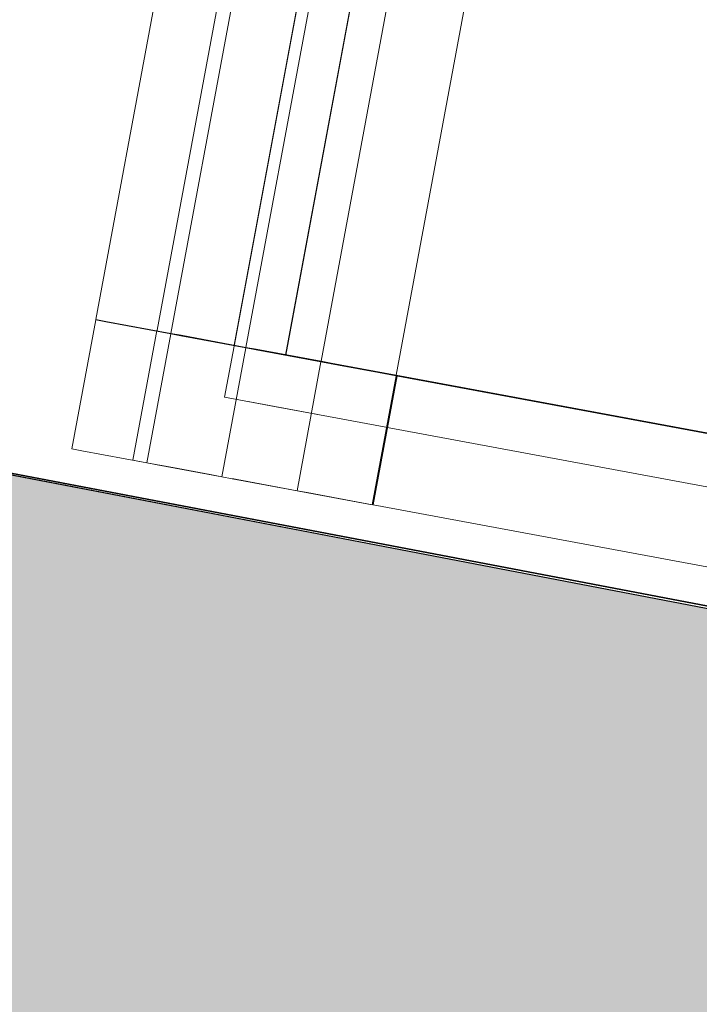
# Model space of a CAD drawing. Header units: metres. Extents: x 0 to 60282398, y -11592309 to 5708004.
# Tile 28 of 136: x 32353338.38 to 32353341.23, y 5707906.04 to 5707910.17. Entities that reach past the tile are written whole.
import ezdxf

# ---------------------------------------------------------------- set-up
doc = ezdxf.new("R2010")
doc.units = ezdxf.units.M
doc.header["$LTSCALE"] = 0.75
doc.set_wipeout_variables(frame=1)
doc.layers.get('0').update_dxf_attribs({"linetype": 'CONTINUOUS'})
doc.layers.add('10414946$0$ST-LIN-Gehweg', color=2, linetype='CONTINUOUS')
doc.layers.add('10414947$0$ST-Gehweg-Sol', color=7, linetype='CONTINUOUS', lineweight=0, true_color=0xffd7a8)
for name, color, linetype, lineweight in [('10417023$0$#9_002_GES I Übersicht Erdgeschoss_1_101_Wand Aussen.A', 7, 'CONTINUOUS', 25), ('10417023$0$#9_002_GES I Übersicht Erdgeschoss_1_201_Aussenwandbekleidung.A', 7, 'CONTINUOUS', 25), ('10417023$0$#9_002_GES I Übersicht Erdgeschoss_1_701_Grundstücksgrenze.A', 7, 'CONTINUOUS', 25), ('10417023$0$#9_002_GES I Übersicht Erdgeschoss_1_Neubau_101_Wand Aussen.A', 7, 'CONTINUOUS', 25), ('10417023$0$#9_002_GES I Übersicht Erdgeschoss_1_Neubau_104_Decken.A', 7, 'CONTINUOUS', 25), ('10417023$0$#9_002_GES I Übersicht Erdgeschoss_1_Neubau_201_Aussenwandbekleidu', 7, 'CONTINUOUS', 25), ('10417023$0$#9_002_GES I Übersicht Erdgeschoss_1_Neubau_210_Wärmedämmung', 7, 'CONTINUOUS', 25), ('10417023$0$Keine', 7, 'CONTINUOUS', 13)]:
    doc.layers.add(name, color=color, linetype=linetype, lineweight=lineweight)

# ---------------------------------------------------------------- blocks, each defined once
blk = doc.blocks.new('10414947')
at = {"layer": '10414947$0$ST-Gehweg-Sol'}
h = blk.add_hatch(color=256, dxfattribs=at)
h.dxf.hatch_style = 1
edge = h.paths.add_edge_path()
edge.add_arc((32353333.9729, 5707909.898), 4.0054, 167.5224, 259.0333, ccw=False)
edge.add_line((32353330.0621, 5707910.7634), (32353330.0899, 5707910.916))
edge.add_line((32353330.0899, 5707910.916), (32353331.7007, 5707910.6491))
edge.add_line((32353331.7007, 5707910.6491), (32353335.025, 5707908.9036))
edge.add_line((32353335.025, 5707908.9036), (32353407.1521, 5707895.0335))
edge.add_line((32353407.1521, 5707895.0335), (32353413.706, 5707897.3373))
edge.add_line((32353413.706, 5707897.3373), (32353497.1758, 5707881.2861))
edge.add_line((32353497.1758, 5707881.2861), (32353499.7041, 5707880.1889))
edge.add_line((32353499.7041, 5707880.1889), (32353502.9388, 5707877.8358))
edge.add_line((32353502.9388, 5707877.8358), (32353505.4671, 5707876.7385))
edge.add_line((32353505.4671, 5707876.7385), (32353517.0053, 5707874.5197))
edge.add_line((32353517.0053, 5707874.5197), (32353517.7645, 5707870.5922))
edge.add_line((32353517.7645, 5707870.5922), (32353512.2657, 5707871.6461))
edge.add_line((32353512.2657, 5707871.6461), (32353512.6731, 5707873.7718))
edge.add_line((32353512.6731, 5707873.7718), (32353508.2601, 5707874.6528))
edge.add_line((32353508.2601, 5707874.6528), (32353507.8462, 5707872.4932))
edge.add_line((32353507.8462, 5707872.4932), (32353503.3025, 5707873.3641))
edge.add_arc((32353488.0871, 5707793.98), 80.8292, 79.149785, 81.994653)
edge.add_line((32353499.3438, 5707874.0215), (32353499.7679, 5707876.2342))
edge.add_line((32353499.7679, 5707876.2342), (32353495.8394, 5707876.9872))
edge.add_line((32353495.8394, 5707876.9872), (32353495.3715, 5707874.546))
edge.add_line((32353495.3715, 5707874.546), (32353488.2676, 5707875.4902))
edge.add_line((32353488.2676, 5707875.4902), (32353488.8147, 5707878.3447))
edge.add_line((32353488.8147, 5707878.3447), (32353475.5673, 5707880.8838))
edge.add_line((32353475.5673, 5707880.8838), (32353475.0071, 5707877.9613))
edge.add_line((32353475.0071, 5707877.9613), (32353470.5945, 5707878.8071))
edge.add_line((32353470.5945, 5707878.8071), (32353471.1546, 5707881.7295))
edge.add_line((32353471.1546, 5707881.7295), (32353468.2083, 5707882.2943))
edge.add_line((32353468.2083, 5707882.2943), (32353467.6481, 5707879.3718))
edge.add_line((32353467.6481, 5707879.3718), (32353462.6092, 5707880.3376))
edge.add_line((32353462.6092, 5707880.3376), (32353463.1694, 5707883.2601))
edge.add_line((32353463.1694, 5707883.2601), (32353460.223, 5707883.8248))
edge.add_line((32353460.223, 5707883.8248), (32353459.6662, 5707880.9199))
edge.add_arc((32353463.5246, 5707896.9693), 16.5066, 250.35219, 256.48246, ccw=False)
edge.add_line((32353457.9744, 5707881.4237), (32353455.6144, 5707882.2663))
edge.add_line((32353455.6144, 5707882.2663), (32353456.0704, 5707884.6456))
edge.add_line((32353456.0704, 5707884.6456), (32353452.1419, 5707885.3985))
edge.add_line((32353452.1419, 5707885.3985), (32353451.7644, 5707883.4345))
edge.add_line((32353451.7644, 5707883.4345), (32353446.2078, 5707884.4995))
edge.add_line((32353446.2078, 5707884.4995), (32353446.5843, 5707886.4638))
edge.add_line((32353446.5843, 5707886.4638), (32353443.6379, 5707887.0285))
edge.add_line((32353443.6379, 5707887.0285), (32353443.2615, 5707885.0643))
edge.add_line((32353443.2615, 5707885.0643), (32353438.6633, 5707885.9456))
edge.add_line((32353438.6633, 5707885.9456), (32353439.0398, 5707887.9098))
edge.add_line((32353439.0398, 5707887.9098), (32353436.0935, 5707888.4746))
edge.add_line((32353436.0935, 5707888.4746), (32353435.717, 5707886.5103))
edge.add_line((32353435.717, 5707886.5103), (32353430.1592, 5707887.5727))
edge.add_line((32353430.1592, 5707887.5727), (32353430.5352, 5707889.5399))
edge.add_line((32353430.5352, 5707889.5399), (32353426.6068, 5707890.2929))
edge.add_line((32353426.6068, 5707890.2929), (32353426.1507, 5707887.9135))
edge.add_line((32353426.1507, 5707887.9135), (32353423.6464, 5707888.0034))
edge.add_arc((32353424.2382, 5707904.5009), 16.5081, 259.14966, 267.94583, ccw=False)
edge.add_line((32353421.1306, 5707888.2879), (32353363.3653, 5707899.3598))
edge.add_arc((32353408.4821, 5708134.7467), 239.6717, 256.456366, 259.149662, ccw=False)
edge.add_arc((32353274.6736, 5707595.4293), 316.0071, 75.769712, 78.90029)
edge.add_line((32353335.5103, 5707905.525), (32353333.2109, 5707905.9658))
at = {"layer": '10414947$0$ST-Gehweg-Sol', "flags": 128}
blk.add_lwpolyline([(32353439.0398, 5707887.9098), (32353436.0935, 5707888.4746), (32353435.717, 5707886.5103), (32353430.1592, 5707887.5727), (32353430.5352, 5707889.5399), (32353426.6068, 5707890.2929), (32353426.1507, 5707887.9135), (32353423.6464, 5707888.0034, -0.038399), (32353421.1306, 5707888.2879), (32353363.3653, 5707899.3598, -0.011752), (32353352.3544, 5707901.7399, 0.013661), (32353335.5103, 5707905.525), (32353333.2109, 5707905.9658, -0.421959), (32353330.0621, 5707910.7634), (32353330.0899, 5707910.916), (32353331.7007, 5707910.6491), (32353335.025, 5707908.9036), (32353407.1521, 5707895.0335), (32353413.706, 5707897.3373), (32353497.1758, 5707881.2861)], format="xyb", dxfattribs=at)
blk = doc.blocks.new('10414946')
at = {"layer": '10414946$0$ST-LIN-Gehweg', "flags": 128}
blk.add_lwpolyline([(32353335.025, 5707908.9036), (32353357.2197, 5707904.6355), (32353357.2197, 5707904.6355), (32353370.4879, 5707902.0841), (32353370.4879, 5707902.0841), (32353407.1521, 5707895.0335), (32353407.1521, 5707895.0335), (32353410.4291, 5707896.1854), (32353410.4291, 5707896.1854), (32353413.706, 5707897.3373), (32353413.706, 5707897.3373), (32353481.4336, 5707884.3133), (32353481.4336, 5707884.3133), (32353497.1758, 5707881.2861), (32353497.1758, 5707881.2861, -0.110177), (32353499.7041, 5707880.1889), (32353499.7041, 5707880.1889), (32353502.9388, 5707877.8358), (32353502.9388, 5707877.8358, 0.110177), (32353505.4671, 5707876.7385), (32353505.4671, 5707876.7385), (32353513.1978, 5707875.2519), (32353513.1978, 5707875.2519), (32353517.0053, 5707874.5197)], format="xyb", dxfattribs=at)
blk = doc.blocks.new('10417023$0$#9_MKO_LP5_ARC_GES_UP_00_002_P_G_modell (3D)')
at = {"color": 1, "linetype": 'Continuous', "lineweight": 5, "true_color": 0xff0000}
for points, layer in [([(-32353502.1539, -5707813.2796), (-32353503.4339, -5707813.2796), (-32353503.4339, -5707813.4298), (-32353502.1539, -5707813.4298)], '10417023$0$#9_002_GES I Übersicht Erdgeschoss_1_201_Aussenwandbekleidung.A'), ([(-32353502.154, -5707812.8776), (-32353502.1539, -5707809.3646), (-32353502.4309, -5707809.3646), (-32353502.4309, -5707812.8776)], '10417023$0$#9_002_GES I Übersicht Erdgeschoss_1_Neubau_201_Aussenwandbekleidu')]:
    blk.add_wipeout(points, dxfattribs=at).dxf.layer = layer
at = {"layer": '10417023$0$#9_002_GES I Übersicht Erdgeschoss_1_201_Aussenwandbekleidung.A', "color": 1, "linetype": 'Continuous', "lineweight": 13, "true_color": 0xff0000}
for p, q in [((-32353502.1539, -5707813.2796), (-32353503.4339, -5707813.2796)), ((-32353503.4339, -5707813.2796), (-32353503.4339, -5707813.4298)), ((-32353502.1539, -5707813.4298), (-32353502.1539, -5707813.2796)), ((-32353503.4339, -5707813.4298), (-32353502.1539, -5707813.4298))]:
    blk.add_line(p, q, dxfattribs=at)
at = {"layer": '10417023$0$#9_002_GES I Übersicht Erdgeschoss_1_Neubau_201_Aussenwandbekleidu', "color": 1, "linetype": 'Continuous', "lineweight": 13, "true_color": 0xff0000}
for p, q in [((-32353502.154, -5707812.8776), (-32353502.1539, -5707809.3646)), ((-32353502.1539, -5707812.8776), (-32353502.1539, -5707809.3646)), ((-32353502.1539, -5707809.3646), (-32353502.1539, -5707812.8776)), ((-32353499.4215, -5707812.8776), (-32353502.1539, -5707812.8776))]:
    blk.add_line(p, q, dxfattribs=at)
at = {"color": 1, "linetype": 'Continuous', "lineweight": 5, "true_color": 0xff0000}
blk.add_wipeout([(-32353502.4309, -5707812.8776), (-32353502.4309, -5707809.3646), (-32353502.4739, -5707809.3646), (-32353502.474, -5707812.8776)], dxfattribs=at).dxf.layer = '10417023$0$#9_002_GES I Übersicht Erdgeschoss_1_Neubau_201_Aussenwandbekleidu'
at = {"layer": '10417023$0$#9_002_GES I Übersicht Erdgeschoss_1_Neubau_201_Aussenwandbekleidu', "color": 1, "linetype": 'Continuous', "lineweight": 13, "true_color": 0xff0000}
blk.add_line((-32353502.154, -5707812.8776), (-32353502.4309, -5707812.8776), dxfattribs=at)
at = {"color": 1, "linetype": 'Continuous', "lineweight": 5, "true_color": 0xff0000}
blk.add_wipeout([(-32353502.474, -5707812.8776), (-32353502.4739, -5707809.3646), (-32353502.7509, -5707809.3646), (-32353502.7509, -5707812.8776)], dxfattribs=at).dxf.layer = '10417023$0$#9_002_GES I Übersicht Erdgeschoss_1_Neubau_201_Aussenwandbekleidu'
at = {"layer": '10417023$0$#9_002_GES I Übersicht Erdgeschoss_1_Neubau_201_Aussenwandbekleidu', "color": 1, "linetype": 'Continuous', "lineweight": 13, "true_color": 0xff0000}
for p, q in [((-32353502.474, -5707812.8776), (-32353502.4739, -5707809.3646)), ((-32353502.4309, -5707812.8776), (-32353502.474, -5707812.8776))]:
    blk.add_line(p, q, dxfattribs=at)
at = {"layer": '10417023$0$#9_002_GES I Übersicht Erdgeschoss_1_Neubau_210_Wärmedämmung', "color": 1, "linetype": 'Continuous', "lineweight": 13, "true_color": 0xff0000, "flags": 128}
blk.add_lwpolyline([(-32353502.6244, -5707812.8796), (-32353499.0893, -5707812.8796), (-32353499.0893, -5707809.0045), (-32353502.6244, -5707809.0045)], close=True, dxfattribs=at)
at = {"color": 1, "linetype": 'Continuous', "lineweight": 5, "true_color": 0xff0000}
blk.add_wipeout([(-32353502.7509, -5707812.8776), (-32353502.7509, -5707809.3646), (-32353502.7939, -5707809.3646), (-32353502.794, -5707812.8776)], dxfattribs=at).dxf.layer = '10417023$0$#9_002_GES I Übersicht Erdgeschoss_1_Neubau_201_Aussenwandbekleidu'
at = {"layer": '10417023$0$#9_002_GES I Übersicht Erdgeschoss_1_Neubau_201_Aussenwandbekleidu', "color": 1, "linetype": 'Continuous', "lineweight": 13, "true_color": 0xff0000}
blk.add_line((-32353502.474, -5707812.8776), (-32353502.7509, -5707812.8776), dxfattribs=at)
at = {"color": 1, "linetype": 'Continuous', "lineweight": 5, "true_color": 0xff0000}
blk.add_wipeout([(-32353502.794, -5707812.8776), (-32353502.7939, -5707809.3646), (-32353503.0709, -5707809.3646), (-32353503.0709, -5707812.8776)], dxfattribs=at).dxf.layer = '10417023$0$#9_002_GES I Übersicht Erdgeschoss_1_Neubau_201_Aussenwandbekleidu'
at = {"layer": '10417023$0$#9_002_GES I Übersicht Erdgeschoss_1_Neubau_104_Decken.A', "color": 1, "linetype": 'Continuous', "lineweight": 13, "true_color": 0xff0000, "flags": 128}
blk.add_lwpolyline([(-32353498.2242, -5707790.5595), (-32353502.8438, -5707790.5595), (-32353502.8438, -5707813.0996), (-32353495.4744, -5707813.0996), (-32353495.4744, -5707809.0546), (-32353482.8411, -5707809.0546), (-32353482.8436, -5707813.0996), (-32353472.6242, -5707813.0996), (-32353472.6242, -5707811.2596), (-32353472.6242, -5707806.9796), (-32353469.0038, -5707806.9796), (-32353469.0038, -5707790.5595)], close=True, dxfattribs=at)
at = {"layer": '10417023$0$#9_002_GES I Übersicht Erdgeschoss_1_Neubau_201_Aussenwandbekleidu', "color": 1, "linetype": 'Continuous', "lineweight": 13, "true_color": 0xff0000}
for p, q in [((-32353502.794, -5707812.8776), (-32353502.7939, -5707809.3646)), ((-32353502.7509, -5707812.8776), (-32353502.794, -5707812.8776))]:
    blk.add_line(p, q, dxfattribs=at)
at = {"color": 1, "linetype": 'Continuous', "lineweight": 5, "true_color": 0xff0000}
blk.add_wipeout([(-32353503.0709, -5707812.8776), (-32353503.0709, -5707809.3646), (-32353503.1139, -5707809.3646), (-32353503.114, -5707812.8776)], dxfattribs=at).dxf.layer = '10417023$0$#9_002_GES I Übersicht Erdgeschoss_1_Neubau_201_Aussenwandbekleidu'
at = {"layer": '10417023$0$#9_002_GES I Übersicht Erdgeschoss_1_Neubau_201_Aussenwandbekleidu', "color": 1, "linetype": 'Continuous', "lineweight": 13, "true_color": 0xff0000}
blk.add_line((-32353502.794, -5707812.8776), (-32353503.0709, -5707812.8776), dxfattribs=at)
at = {"color": 1, "linetype": 'Continuous', "lineweight": 5, "true_color": 0xff0000}
for points in [[(-32353503.114, -5707812.8776), (-32353503.1139, -5707809.3646), (-32353503.3909, -5707809.3646), (-32353503.3909, -5707812.8776)], [(-32353502.1539, -5707813.4298), (-32353502.1539, -5707812.8795), (-32353502.4308, -5707812.8795), (-32353502.4308, -5707813.4298)]]:
    blk.add_wipeout(points, dxfattribs=at).dxf.layer = '10417023$0$#9_002_GES I Übersicht Erdgeschoss_1_Neubau_201_Aussenwandbekleidu'
at = {"layer": '10417023$0$#9_002_GES I Übersicht Erdgeschoss_1_Neubau_201_Aussenwandbekleidu', "color": 1, "linetype": 'Continuous', "lineweight": 13, "true_color": 0xff0000}
for p, q in [((-32353503.114, -5707812.8776), (-32353503.1139, -5707809.3646)), ((-32353503.0709, -5707812.8776), (-32353503.114, -5707812.8776)), ((-32353502.1539, -5707813.4298), (-32353502.1539, -5707812.8795))]:
    blk.add_line(p, q, dxfattribs=at)
at = {"color": 1, "linetype": 'Continuous', "lineweight": 5, "true_color": 0xff0000}
for points in [[(-32353503.3909, -5707812.8776), (-32353503.3909, -5707809.3646), (-32353503.4339, -5707809.3646), (-32353503.434, -5707812.8776)], [(-32353502.4308, -5707813.4298), (-32353502.4308, -5707812.8795), (-32353502.4739, -5707812.8795), (-32353502.4739, -5707813.4298)]]:
    blk.add_wipeout(points, dxfattribs=at).dxf.layer = '10417023$0$#9_002_GES I Übersicht Erdgeschoss_1_Neubau_201_Aussenwandbekleidu'
at = {"layer": '10417023$0$#9_002_GES I Übersicht Erdgeschoss_1_Neubau_201_Aussenwandbekleidu', "color": 1, "linetype": 'Continuous', "lineweight": 13, "true_color": 0xff0000}
for p, q in [((-32353503.4339, -5707809.3646), (-32353503.434, -5707812.8776)), ((-32353503.3909, -5707812.8776), (-32353503.434, -5707812.8776)), ((-32353503.114, -5707812.8776), (-32353503.3909, -5707812.8776)), ((-32353502.1539, -5707812.8795), (-32353502.4308, -5707812.8795)), ((-32353502.1539, -5707813.4298), (-32353502.4308, -5707813.4298))]:
    blk.add_line(p, q, dxfattribs=at)
at = {"color": 1, "linetype": 'Continuous', "lineweight": 5, "true_color": 0xff0000}
blk.add_wipeout([(-32353502.4739, -5707813.4298), (-32353502.4739, -5707812.8795), (-32353502.7508, -5707812.8795), (-32353502.7508, -5707813.4298)], dxfattribs=at).dxf.layer = '10417023$0$#9_002_GES I Übersicht Erdgeschoss_1_Neubau_201_Aussenwandbekleidu'
at = {"layer": '10417023$0$#9_002_GES I Übersicht Erdgeschoss_1_Neubau_101_Wand Aussen.A', "color": 1, "linetype": 'Continuous', "lineweight": 13, "true_color": 0xff0000}
blk.add_line((-32353502.6238, -5707812.8796), (-32353502.6238, -5707809.0045), dxfattribs=at)
at = {"layer": '10417023$0$#9_002_GES I Übersicht Erdgeschoss_1_Neubau_201_Aussenwandbekleidu', "color": 1, "linetype": 'Continuous', "lineweight": 13, "true_color": 0xff0000}
for p, q in [((-32353502.4739, -5707813.4298), (-32353502.4739, -5707812.8795)), ((-32353502.4308, -5707812.8795), (-32353502.4739, -5707812.8795)), ((-32353502.4308, -5707813.4298), (-32353502.4739, -5707813.4298))]:
    blk.add_line(p, q, dxfattribs=at)
at = {"color": 1, "linetype": 'Continuous', "lineweight": 5, "true_color": 0xff0000}
for points, layer in [([(-32353499.4295, -5707812.8796), (-32353502.1495, -5707812.8796), (-32353502.1495, -5707813.4298), (-32353499.4295, -5707813.4298)], '10417023$0$#9_002_GES I Übersicht Erdgeschoss_1_201_Aussenwandbekleidung.A'), ([(-32353502.7508, -5707813.4298), (-32353502.7508, -5707812.8795), (-32353502.7939, -5707812.8795), (-32353502.7939, -5707813.4298)], '10417023$0$#9_002_GES I Übersicht Erdgeschoss_1_Neubau_201_Aussenwandbekleidu')]:
    blk.add_wipeout(points, dxfattribs=at).dxf.layer = layer
at = {"layer": '10417023$0$#9_002_GES I Übersicht Erdgeschoss_1_201_Aussenwandbekleidung.A', "color": 1, "linetype": 'Continuous', "lineweight": 13, "true_color": 0xff0000}
for p, q in [((-32353499.4295, -5707812.8796), (-32353502.1495, -5707812.8796)), ((-32353502.1495, -5707812.8796), (-32353502.1495, -5707813.4298)), ((-32353502.1495, -5707813.4298), (-32353499.4295, -5707813.4298))]:
    blk.add_line(p, q, dxfattribs=at)
at = {"layer": '10417023$0$#9_002_GES I Übersicht Erdgeschoss_1_Neubau_101_Wand Aussen.A', "color": 1, "linetype": 'Continuous', "lineweight": 13, "true_color": 0xff0000}
for p, q in [((-32353499.0893, -5707812.8796), (-32353502.6238, -5707812.8796)), ((-32353502.6238, -5707813.0996), (-32353499.0893, -5707813.0996))]:
    blk.add_line(p, q, dxfattribs=at)
at = {"layer": '10417023$0$#9_002_GES I Übersicht Erdgeschoss_1_Neubau_201_Aussenwandbekleidu', "color": 1, "linetype": 'Continuous', "lineweight": 13, "true_color": 0xff0000}
for p, q in [((-32353502.4739, -5707812.8795), (-32353502.7508, -5707812.8795)), ((-32353502.4739, -5707813.4298), (-32353502.7508, -5707813.4298))]:
    blk.add_line(p, q, dxfattribs=at)
at = {"color": 1, "linetype": 'Continuous', "lineweight": 5, "true_color": 0xff0000}
blk.add_wipeout([(-32353502.7939, -5707813.4298), (-32353502.7939, -5707812.8795), (-32353503.0708, -5707812.8795), (-32353503.0708, -5707813.4298)], dxfattribs=at).dxf.layer = '10417023$0$#9_002_GES I Übersicht Erdgeschoss_1_Neubau_201_Aussenwandbekleidu'
at = {"layer": '10417023$0$#9_002_GES I Übersicht Erdgeschoss_1_101_Wand Aussen.A', "color": 1, "linetype": 'Continuous', "lineweight": 13, "true_color": 0xff0000}
for p, q in [((-32353502.8438, -5707813.0996), (-32353502.8438, -5707809.1645)), ((-32353499.3793, -5707813.0996), (-32353502.8438, -5707813.0996)), ((-32353503.0038, -5707813.4296), (-32353502.8438, -5707813.4296)), ((-32353502.8438, -5707813.4296), (-32353499.3793, -5707813.4296))]:
    blk.add_line(p, q, dxfattribs=at)
at = {"layer": '10417023$0$#9_002_GES I Übersicht Erdgeschoss_1_Neubau_101_Wand Aussen.A', "color": 1, "linetype": 'Continuous', "lineweight": 13, "true_color": 0xff0000}
for p, q in [((-32353502.8438, -5707809.0045), (-32353502.8438, -5707813.0996)), ((-32353502.8438, -5707813.0996), (-32353502.6238, -5707813.0996))]:
    blk.add_line(p, q, dxfattribs=at)
at = {"layer": '10417023$0$#9_002_GES I Übersicht Erdgeschoss_1_Neubau_201_Aussenwandbekleidu', "color": 1, "linetype": 'Continuous', "lineweight": 13, "true_color": 0xff0000}
for p, q in [((-32353502.7939, -5707813.4298), (-32353502.7939, -5707812.8795)), ((-32353502.7508, -5707812.8795), (-32353502.7939, -5707812.8795)), ((-32353502.7508, -5707813.4298), (-32353502.7939, -5707813.4298))]:
    blk.add_line(p, q, dxfattribs=at)
at = {"color": 1, "linetype": 'Continuous', "lineweight": 5, "true_color": 0xff0000}
blk.add_wipeout([(-32353503.0708, -5707813.4298), (-32353503.0708, -5707812.8795), (-32353503.1139, -5707812.8795), (-32353503.1139, -5707813.4298)], dxfattribs=at).dxf.layer = '10417023$0$#9_002_GES I Übersicht Erdgeschoss_1_Neubau_201_Aussenwandbekleidu'
at = {"layer": '10417023$0$#9_002_GES I Übersicht Erdgeschoss_1_101_Wand Aussen.A', "color": 1, "linetype": 'Continuous', "lineweight": 13, "true_color": 0xff0000}
blk.add_line((-32353503.0588, -5707813.4296), (-32353503.0038, -5707813.4296), dxfattribs=at)
at = {"layer": '10417023$0$#9_002_GES I Übersicht Erdgeschoss_1_Neubau_201_Aussenwandbekleidu', "color": 1, "linetype": 'Continuous', "lineweight": 13, "true_color": 0xff0000}
for p, q in [((-32353502.7939, -5707812.8795), (-32353503.0708, -5707812.8795)), ((-32353502.7939, -5707813.4298), (-32353503.0708, -5707813.4298))]:
    blk.add_line(p, q, dxfattribs=at)
at = {"color": 1, "linetype": 'Continuous', "lineweight": 5, "true_color": 0xff0000}
blk.add_wipeout([(-32353503.1139, -5707813.4298), (-32353503.1139, -5707812.8795), (-32353503.3908, -5707812.8795), (-32353503.3908, -5707813.4298)], dxfattribs=at).dxf.layer = '10417023$0$#9_002_GES I Übersicht Erdgeschoss_1_Neubau_201_Aussenwandbekleidu'
at = {"layer": '10417023$0$#9_002_GES I Übersicht Erdgeschoss_1_101_Wand Aussen.A', "color": 1, "linetype": 'Continuous', "lineweight": 13, "true_color": 0xff0000}
for p, q in [((-32353503.1738, -5707809.1645), (-32353503.1738, -5707813.4296)), ((-32353503.1738, -5707813.4296), (-32353503.0588, -5707813.4296))]:
    blk.add_line(p, q, dxfattribs=at)
at = {"layer": '10417023$0$#9_002_GES I Übersicht Erdgeschoss_1_Neubau_201_Aussenwandbekleidu', "color": 1, "linetype": 'Continuous', "lineweight": 13, "true_color": 0xff0000}
for p, q in [((-32353503.1139, -5707813.4298), (-32353503.1139, -5707812.8795)), ((-32353503.0708, -5707812.8795), (-32353503.1139, -5707812.8795)), ((-32353503.0708, -5707813.4298), (-32353503.1139, -5707813.4298))]:
    blk.add_line(p, q, dxfattribs=at)
at = {"color": 1, "linetype": 'Continuous', "lineweight": 5, "true_color": 0xff0000}
blk.add_wipeout([(-32353503.3908, -5707813.4298), (-32353503.3908, -5707812.8795), (-32353503.4339, -5707812.8795), (-32353503.4339, -5707813.4298)], dxfattribs=at).dxf.layer = '10417023$0$#9_002_GES I Übersicht Erdgeschoss_1_Neubau_201_Aussenwandbekleidu'
at = {"layer": '10417023$0$#9_002_GES I Übersicht Erdgeschoss_1_701_Grundstücksgrenze.A', "color": 1, "linetype": 'Continuous', "lineweight": 35, "true_color": 0xff0000, "flags": 128}
blk.add_lwpolyline([(-32353511.4727, -5707768.7181), (-32353510.5847, -5707813.5461), (-32353471.7154, -5707813.72), (-32353425.5385, -5707813.9611)], dxfattribs=at)
at = {"layer": '10417023$0$#9_002_GES I Übersicht Erdgeschoss_1_Neubau_201_Aussenwandbekleidu', "color": 1, "linetype": 'Continuous', "lineweight": 13, "true_color": 0xff0000}
for p, q in [((-32353503.3908, -5707812.8795), (-32353503.4339, -5707812.8795)), ((-32353503.4339, -5707812.8795), (-32353503.4339, -5707813.4298)), ((-32353503.1139, -5707812.8795), (-32353503.3908, -5707812.8795)), ((-32353503.3908, -5707813.4298), (-32353503.4339, -5707813.4298)), ((-32353503.1139, -5707813.4298), (-32353503.3908, -5707813.4298))]:
    blk.add_line(p, q, dxfattribs=at)
blk = doc.blocks.new('10417023$0$2_MKO_LP5_LAN_GES_UP_00_002_V_A (3D)')
at = {"layer": '10417023$0$Keine'}
blk.add_blockref('10417023$0$#9_MKO_LP5_ARC_GES_UP_00_002_P_G_modell (3D)', (0, 0), dxfattribs=at)
blk = doc.blocks.new('10417023')
at = {"layer": '10417023$0$Keine', "rotation": 349.4819372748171}
blk.add_blockref('10417023$0$2_MKO_LP5_LAN_GES_UP_00_002_V_A (3D)', (65205154.9314, 5413829.5578), dxfattribs=at)

msp = doc.modelspace()

# ---------------------------------------------------------------- block references
msp.add_blockref('10414947', (0, 0))

# ---------------------------------------------------------------- next in the draw order: block references
msp.add_blockref('10417023', (0, 0))

# ---------------------------------------------------------------- next in the draw order: block references
msp.add_blockref('10414946', (0, 0))

doc.saveas('drawing.dxf')
